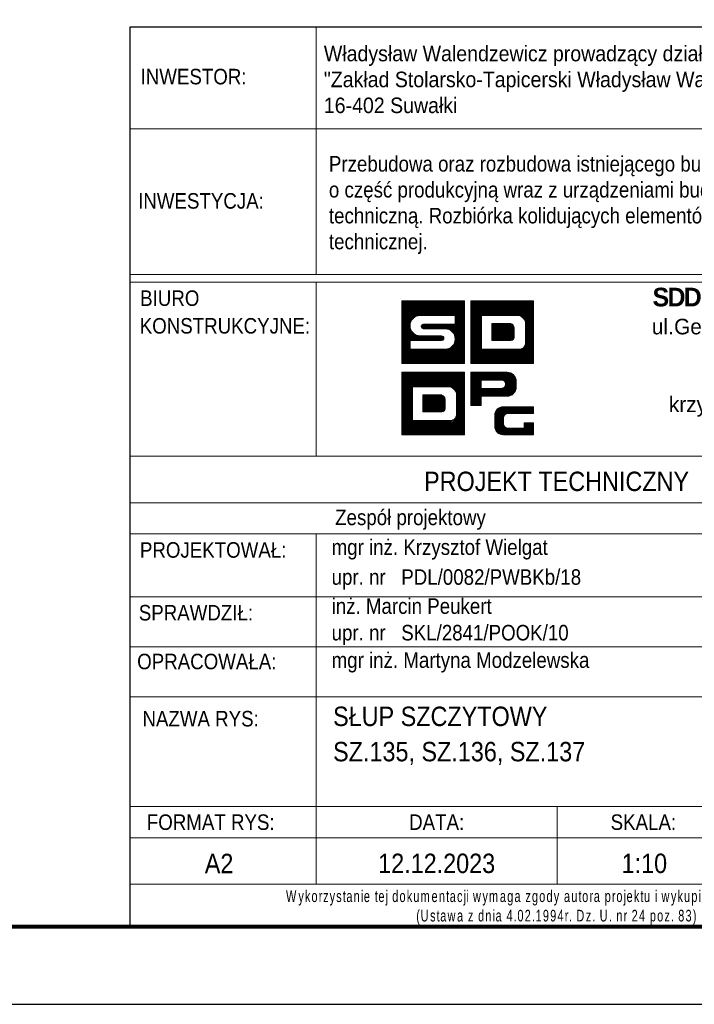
# Model space of a CAD drawing. Header units: millimetres. Extents: x -165 to 441, y 14674 to 15169.
# Tile 15 of 21: x 301 to 388, y 14674 to 14801. Entities that reach past the tile are written whole.
import ezdxf
from ezdxf.enums import TextEntityAlignment as Align

# ---------------------------------------------------------------- set-up
doc = ezdxf.new("R2010")
doc.units = ezdxf.units.MM
doc.header["$LTSCALE"] = 10
for name, color, linetype, lineweight in [('--- widok', 7, 'Continuous', 13), ('_RAMKA', 7, 'Continuous', 35), ('_Tabelka', 7, 'Continuous', 25), ('PS_DIM', 4, 'Continuous', 13)]:
    doc.layers.add(name, color=color, linetype=linetype, lineweight=lineweight)
doc.layers.add('_FORMATKA', color=8, linetype='Continuous', plot=False)
doc.styles.add('gil', font='txt', dxfattribs={"width": 0.9})

# ---------------------------------------------------------------- blocks, each defined once
blk = doc.blocks.new('*U150')
at = {"layer": '_FORMATKA', "lineweight": -3}
blk.add_lwpolyline([(-594, 0), (0, 0), (0, 420), (-594, 420)], close=True, dxfattribs=at)
at = {"layer": '_RAMKA', "lineweight": -3, "const_width": 0.5}
blk.add_lwpolyline([(-564, 10), (-10, 10), (-10, 410), (-564, 410)], close=True, dxfattribs=at)
blk = doc.blocks.new('tabela_rys')
at = {"layer": '_Tabelka', "color": 251, "lineweight": 15}
for p, q in [((45.62, 123.55), (45.62, 91.73)), ((21.62, 110.45), (131.62, 110.45)), ((21.62, 91.73), (131.62, 91.73)), ((21.62, 91.73), (131.62, 91.73)), ((21.62, 91.73), (131.62, 91.73)), ((131.62, 90.73), (21.62, 90.73)), ((45.62, 68.32), (45.62, 90.73)), ((21.62, 68.32), (131.48, 68.32)), ((131.62, 62.32), (21.62, 62.32)), ((21.62, 58.32), (131.62, 58.32)), ((21.62, 58.32), (131.62, 58.32)), ((45.62, 58.32), (45.62, 37.33)), ((21.62, 50.24), (131.62, 50.24)), ((21.62, 43.79), (131.62, 43.79)), ((21.62, 37.33), (131.62, 37.33)), ((21.62, 37.33), (131.62, 37.33)), ((21.62, 37.33), (131.62, 37.33)), ((21.62, 37.33), (131.62, 37.33)), ((21.62, 37.33), (131.62, 37.33)), ((21.62, 37.33), (131.62, 37.33)), ((21.62, 37.33), (131.62, 37.33)), ((21.62, 37.33), (131.62, 37.33)), ((45.62, 37.33), (45.62, 23.22)), ((21.62, 23.22), (131.62, 23.22)), ((131.62, 23.22), (21.62, 23.22)), ((45.62, 23.22), (45.62, 13.22)), ((76.62, 23.22), (76.62, 13.22)), ((21.62, 19.22), (131.62, 19.22)), ((21.62, 13.22), (131.62, 13.22))]:
    blk.add_line(p, q, dxfattribs=at)
at = {"layer": '_Tabelka', "color": 251, "lineweight": 30}
blk.add_lwpolyline([(131.62, 123.55), (21.62, 123.55), (21.62, 7.77), (131.62, 7.77)], close=True, dxfattribs=at)
at = {"layer": 'PS_DIM', "color": 12, "true_color": 0xc90603}
for p, q in [((56.62, 88.27), (56.68, 88.33)), ((56.62, 88.1), (56.84, 88.33)), ((56.62, 87.93), (57.01, 88.33)), ((56.62, 87.76), (57.18, 88.33)), ((56.62, 87.59), (57.35, 88.33)), ((56.62, 87.43), (57.52, 88.33)), ((56.62, 87.26), (57.69, 88.33)), ((56.62, 87.09), (57.86, 88.33)), ((56.62, 86.92), (58.02, 88.33)), ((56.62, 86.75), (58.19, 88.33)), ((56.62, 86.58), (58.36, 88.33)), ((56.62, 86.42), (58.53, 88.33)), ((56.62, 86.25), (58.7, 88.33)), ((56.62, 86.08), (58.87, 88.33)), ((56.62, 85.91), (59.03, 88.33)), ((56.62, 85.74), (59.2, 88.33)), ((56.62, 85.57), (59.37, 88.33)), ((56.62, 85.41), (59.54, 88.33)), ((56.62, 85.24), (59.71, 88.33)), ((56.62, 85.07), (59.88, 88.33)), ((56.62, 84.9), (60.04, 88.33)), ((56.62, 84.73), (60.21, 88.33)), ((56.62, 88.33), (64.68, 88.33)), ((56.62, 80.27), (56.62, 88.33)), ((58.28, 86.23), (60.38, 88.33)), ((58.6, 86.38), (60.55, 88.33)), ((58.82, 86.43), (60.72, 88.33)), ((59, 86.45), (60.89, 88.33)), ((59.17, 86.45), (61.05, 88.33)), ((59.34, 86.45), (61.22, 88.33)), ((59.51, 86.45), (61.39, 88.33)), ((59.68, 86.45), (61.56, 88.33)), ((59.85, 86.45), (61.73, 88.33)), ((60.01, 86.45), (61.9, 88.33)), ((60.18, 86.45), (62.06, 88.33)), ((60.35, 86.45), (62.23, 88.33)), ((60.52, 86.45), (62.4, 88.33)), ((60.69, 86.45), (62.57, 88.33)), ((60.86, 86.45), (62.74, 88.33)), ((61.02, 86.45), (62.91, 88.33)), ((61.19, 86.45), (63.07, 88.33)), ((61.36, 86.45), (63.24, 88.33)), ((61.53, 86.45), (63.41, 88.33)), ((61.7, 86.45), (63.58, 88.33)), ((61.87, 86.45), (63.75, 88.33)), ((62.04, 86.45), (63.92, 88.33)), ((62.2, 86.45), (64.09, 88.33)), ((62.37, 86.45), (64.25, 88.33)), ((62.54, 86.45), (64.42, 88.33)), ((62.71, 86.45), (64.59, 88.33)), ((62.88, 86.45), (64.68, 88.25)), ((63.05, 86.45), (64.68, 88.08)), ((63.21, 86.45), (64.68, 87.91)), ((63.38, 86.45), (64.68, 87.74)), ((63.51, 86.4), (64.68, 87.58)), ((64.68, 88.33), (64.68, 80.27)), ((65.5, 88.33), (73.56, 88.33)), ((65.5, 80.27), (65.5, 88.33)), ((65.5, 88.2), (65.63, 88.33)), ((65.5, 88.03), (65.8, 88.33)), ((65.5, 87.86), (65.97, 88.33)), ((65.5, 87.69), (66.14, 88.33)), ((65.5, 87.52), (66.3, 88.33)), ((65.5, 87.35), (66.47, 88.33)), ((65.5, 87.18), (66.64, 88.33)), ((65.5, 87.02), (66.81, 88.33)), ((65.5, 86.85), (66.98, 88.33)), ((65.5, 86.68), (67.15, 88.33)), ((65.5, 86.51), (67.31, 88.33)), ((65.5, 86.34), (67.48, 88.33)), ((65.5, 86.17), (67.65, 88.33)), ((65.5, 86.01), (67.82, 88.33)), ((65.5, 85.84), (67.99, 88.33)), ((65.5, 85.67), (68.16, 88.33)), ((65.5, 85.5), (68.32, 88.33)), ((65.5, 85.33), (68.49, 88.33)), ((65.5, 85.16), (68.66, 88.33)), ((66.95, 86.45), (68.83, 88.33)), ((67.12, 86.45), (69, 88.33)), ((67.28, 86.45), (69.17, 88.33)), ((67.45, 86.45), (69.33, 88.33)), ((67.62, 86.45), (69.5, 88.33)), ((67.79, 86.45), (69.67, 88.33)), ((67.96, 86.45), (69.84, 88.33)), ((68.13, 86.45), (70.01, 88.33)), ((68.29, 86.45), (70.18, 88.33)), ((68.46, 86.45), (70.34, 88.33)), ((68.63, 86.45), (70.51, 88.33)), ((68.8, 86.45), (70.68, 88.33)), ((68.97, 86.45), (70.85, 88.33)), ((69.14, 86.45), (71.02, 88.33)), ((69.31, 86.45), (71.19, 88.33)), ((69.47, 86.45), (71.35, 88.33)), ((69.64, 86.45), (71.52, 88.33)), ((69.81, 86.45), (71.69, 88.33)), ((69.98, 86.45), (71.86, 88.33)), ((70.15, 86.45), (72.03, 88.33)), ((70.32, 86.45), (72.2, 88.33)), ((70.48, 86.45), (72.37, 88.33)), ((70.65, 86.45), (72.53, 88.33)), ((70.82, 86.45), (72.7, 88.33)), ((70.99, 86.45), (72.87, 88.33)), ((71.16, 86.45), (73.04, 88.33)), ((71.33, 86.45), (73.21, 88.33)), ((71.49, 86.45), (73.38, 88.33)), ((71.66, 86.44), (73.54, 88.33)), ((71.79, 86.41), (73.56, 88.18)), ((71.91, 86.36), (73.56, 88.01)), ((72.02, 86.3), (73.56, 87.84)), ((72.12, 86.23), (73.56, 87.67)), ((72.21, 86.15), (73.56, 87.5)), ((73.56, 88.33), (73.56, 80.27)), ((63.51, 86.45), (59.01, 86.45)), ((62.84, 84.55), (64.68, 86.4)), ((62.94, 84.49), (64.68, 86.23)), ((63.51, 86.23), (64.68, 87.41)), ((63.51, 86.07), (64.68, 87.24)), ((63.51, 85.9), (64.68, 87.07)), ((63.51, 85.73), (64.68, 86.9)), ((63.51, 85.56), (64.68, 86.73)), ((63.51, 85.39), (64.68, 86.56)), ((63.51, 85.32), (63.51, 86.45)), ((65.5, 85), (66.88, 86.38)), ((65.5, 84.83), (66.88, 86.21)), ((66.88, 86.45), (66.88, 82.1)), ((71.64, 86.45), (66.88, 86.45)), ((66.88, 86.45), (66.88, 82.1)), ((68.1, 86.45), (66.88, 86.45)), ((71.64, 86.45), (68.43, 86.45)), ((72.29, 86.06), (73.56, 87.33)), ((72.36, 85.97), (73.56, 87.17)), ((72.43, 85.86), (73.56, 87)), ((72.48, 85.75), (73.56, 86.83)), ((72.52, 85.62), (73.56, 86.66)), ((72.54, 85.48), (73.56, 86.49)), ((72.55, 85.32), (73.56, 86.32)), ((56.62, 84.56), (57.91, 85.86)), ((56.62, 84.4), (57.76, 85.54)), ((56.62, 84.23), (57.71, 85.32)), ((56.62, 84.06), (57.69, 85.14)), ((56.62, 83.89), (57.7, 84.98)), ((59.14, 85.07), (59.39, 85.32)), ((59.16, 84.92), (59.56, 85.32)), ((59.22, 84.81), (59.73, 85.32)), ((59.32, 84.74), (59.9, 85.32)), ((59.44, 85.32), (63.51, 85.32)), ((59.47, 84.72), (60.07, 85.32)), ((59.64, 84.72), (60.24, 85.32)), ((59.81, 84.72), (60.41, 85.32)), ((59.97, 84.72), (60.57, 85.32)), ((60.14, 84.72), (60.74, 85.32)), ((60.31, 84.72), (60.91, 85.32)), ((60.48, 84.72), (61.08, 85.32)), ((60.65, 84.72), (61.25, 85.32)), ((60.82, 84.72), (61.42, 85.32)), ((60.98, 84.72), (61.58, 85.32)), ((61.15, 84.72), (61.75, 85.32)), ((61.32, 84.72), (61.92, 85.32)), ((61.49, 84.72), (62.09, 85.32)), ((61.66, 84.72), (62.26, 85.32)), ((61.83, 84.72), (62.43, 85.32)), ((61.99, 84.72), (62.59, 85.32)), ((62.16, 84.72), (62.76, 85.32)), ((62.32, 84.71), (62.93, 85.32)), ((62.47, 84.69), (63.1, 85.32)), ((62.6, 84.66), (63.27, 85.32)), ((62.72, 84.61), (63.44, 85.32)), ((63.04, 84.42), (64.68, 86.06)), ((63.12, 84.34), (64.68, 85.89)), ((63.2, 84.25), (64.68, 85.72)), ((63.28, 84.15), (64.68, 85.55)), ((63.34, 84.05), (64.68, 85.39)), ((63.4, 83.93), (64.68, 85.22)), ((63.44, 83.81), (64.68, 85.05)), ((65.5, 84.66), (66.88, 86.04)), ((65.5, 84.49), (66.88, 85.87)), ((65.5, 84.32), (66.88, 85.71)), ((65.5, 84.15), (66.88, 85.54)), ((65.5, 83.99), (66.88, 85.37)), ((65.5, 83.82), (66.88, 85.2)), ((65.5, 83.65), (66.88, 85.03)), ((68.24, 85.39), (68.24, 83.22)), ((70.68, 85.39), (68.24, 85.39)), ((68.24, 85.39), (68.24, 83.22)), ((70.68, 85.39), (68.24, 85.39)), ((68.24, 85.38), (68.25, 85.39)), ((68.24, 85.22), (68.42, 85.39)), ((68.24, 85.05), (68.59, 85.39)), ((68.24, 84.88), (68.76, 85.39)), ((68.24, 84.71), (68.93, 85.39)), ((68.24, 84.54), (69.09, 85.39)), ((68.24, 84.37), (69.26, 85.39)), ((68.24, 84.21), (69.43, 85.39)), ((68.24, 84.04), (69.6, 85.39)), ((68.24, 83.87), (69.77, 85.39)), ((68.24, 83.7), (69.94, 85.39)), ((68.24, 83.53), (70.1, 85.39)), ((68.24, 83.36), (70.27, 85.39)), ((68.27, 83.22), (70.44, 85.39)), ((68.43, 83.22), (70.61, 85.39)), ((68.6, 83.22), (70.75, 85.36)), ((68.77, 83.22), (70.85, 85.3)), ((68.94, 83.22), (70.94, 85.22)), ((69.11, 83.22), (71.01, 85.12)), ((69.28, 83.22), (71.06, 85)), ((72.55, 85.15), (73.56, 86.15)), ((72.55, 84.98), (73.56, 85.99)), ((72.55, 84.81), (73.56, 85.82)), ((72.55, 84.64), (73.56, 85.65)), ((72.55, 84.47), (73.56, 85.48)), ((72.55, 82.89), (72.55, 85.32)), ((72.55, 82.89), (72.55, 85.32)), ((72.55, 84.3), (73.56, 85.31)), ((72.55, 84.14), (73.56, 85.14)), ((72.55, 83.97), (73.56, 84.98)), ((56.62, 83.72), (57.73, 84.83)), ((56.62, 83.55), (57.77, 84.7)), ((56.62, 83.39), (57.81, 84.58)), ((56.62, 83.22), (57.87, 84.47)), ((56.62, 83.05), (57.94, 84.37)), ((56.62, 82.88), (58.01, 84.28)), ((56.62, 82.71), (58.09, 84.19)), ((56.62, 82.54), (58.18, 84.11)), ((56.62, 82.38), (58.28, 84.04)), ((56.62, 82.21), (58.39, 83.98)), ((57.8, 83.22), (58.5, 83.92)), ((57.97, 83.22), (58.62, 83.88)), ((58.14, 83.22), (58.76, 83.84)), ((58.31, 83.22), (58.91, 83.82)), ((58.47, 83.22), (59.07, 83.82)), ((58.64, 83.22), (59.24, 83.82)), ((58.81, 83.22), (59.41, 83.82)), ((58.98, 83.22), (59.58, 83.82)), ((59.01, 83.82), (61.76, 83.82)), ((59.15, 83.22), (59.75, 83.82)), ((59.32, 83.22), (59.92, 83.82)), ((62.19, 84.72), (59.44, 84.72)), ((59.48, 83.22), (60.08, 83.82)), ((59.65, 83.22), (60.25, 83.82)), ((59.82, 83.22), (60.42, 83.82)), ((59.99, 83.22), (60.59, 83.82)), ((60.16, 83.22), (60.76, 83.82)), ((60.33, 83.22), (60.93, 83.82)), ((60.49, 83.22), (61.09, 83.82)), ((60.66, 83.22), (61.26, 83.82)), ((60.83, 83.22), (61.43, 83.82)), ((61, 83.22), (61.6, 83.82)), ((61.07, 80.27), (64.68, 83.87)), ((61.17, 83.22), (61.77, 83.82)), ((61.24, 80.27), (64.68, 83.7)), ((61.34, 83.22), (61.9, 83.79)), ((61.5, 83.22), (61.99, 83.71)), ((63.15, 82.51), (64.68, 84.04)), ((63.42, 82.95), (64.68, 84.21)), ((63.48, 83.68), (64.68, 84.88)), ((63.49, 83.18), (64.68, 84.38)), ((63.5, 83.53), (64.68, 84.71)), ((63.51, 83.37), (64.68, 84.54)), ((65.5, 83.48), (66.88, 84.86)), ((65.5, 83.31), (66.88, 84.7)), ((65.5, 83.14), (66.88, 84.53)), ((65.5, 82.98), (66.88, 84.36)), ((65.5, 82.81), (66.88, 84.19)), ((65.5, 82.64), (66.88, 84.02)), ((65.5, 82.47), (66.88, 83.85)), ((65.5, 82.3), (66.88, 83.69)), ((69.44, 83.22), (71.08, 84.85)), ((69.61, 83.22), (71.08, 84.68)), ((69.78, 83.22), (71.08, 84.52)), ((69.95, 83.22), (71.08, 84.35)), ((70.12, 83.22), (71.08, 84.18)), ((70.29, 83.22), (71.08, 84.01)), ((70.45, 83.22), (71.08, 83.84)), ((70.62, 83.22), (71.08, 83.67)), ((71.08, 83.62), (71.08, 84.83)), ((71.08, 83.62), (71.08, 84.83)), ((72.54, 82.78), (73.56, 83.8)), ((72.55, 83.8), (73.56, 84.81)), ((72.55, 83.63), (73.56, 84.64)), ((72.55, 83.46), (73.56, 84.47)), ((72.55, 83.29), (73.56, 84.3)), ((72.55, 83.13), (73.56, 84.13)), ((72.55, 82.96), (73.56, 83.97)), ((56.62, 82.04), (57.69, 83.12)), ((56.62, 81.87), (57.69, 82.95)), ((56.62, 81.7), (57.69, 82.78)), ((56.62, 81.53), (57.69, 82.61)), ((56.62, 81.36), (57.69, 82.44)), ((61.76, 83.22), (57.69, 83.22)), ((57.69, 83.22), (57.69, 82.1)), ((60.91, 80.27), (63.09, 82.45)), ((61.41, 80.27), (64.68, 83.53)), ((61.58, 80.27), (64.68, 83.37)), ((61.67, 83.22), (62.05, 83.6)), ((61.75, 80.27), (64.68, 83.2)), ((61.86, 83.24), (62.05, 83.43)), ((61.92, 80.27), (64.68, 83.03)), ((62.08, 80.27), (64.68, 82.86)), ((62.25, 80.27), (64.68, 82.69)), ((62.42, 80.27), (64.68, 82.52)), ((65.5, 82.13), (66.88, 83.52)), ((65.5, 81.96), (66.88, 83.35)), ((65.5, 81.8), (66.88, 83.18)), ((65.5, 81.63), (66.88, 83.01)), ((65.5, 81.46), (66.88, 82.84)), ((65.5, 81.29), (66.88, 82.68)), ((65.5, 81.12), (66.88, 82.51)), ((68.24, 83.22), (70.68, 83.22)), ((68.24, 83.22), (70.68, 83.22)), ((70.36, 80.27), (73.56, 83.46)), ((70.53, 80.27), (73.56, 83.29)), ((70.7, 80.27), (73.56, 83.12)), ((70.81, 83.24), (71.06, 83.48)), ((70.87, 80.27), (73.56, 82.96)), ((71.04, 80.27), (73.56, 82.79)), ((71.21, 80.27), (73.56, 82.62)), ((71.37, 80.27), (73.56, 82.45)), ((72.47, 82.54), (73.56, 83.63)), ((56.62, 81.2), (57.69, 82.27)), ((56.62, 81.03), (57.69, 82.1)), ((56.62, 80.86), (57.85, 82.1)), ((56.62, 80.69), (58.02, 82.1)), ((56.62, 80.52), (58.19, 82.1)), ((56.62, 80.35), (58.36, 82.1)), ((56.7, 80.27), (58.53, 82.1)), ((56.86, 80.27), (58.7, 82.1)), ((57.03, 80.27), (58.86, 82.1)), ((57.2, 80.27), (59.03, 82.1)), ((57.37, 80.27), (59.2, 82.1)), ((57.54, 80.27), (59.37, 82.1)), ((57.69, 82.1), (62.19, 82.1)), ((57.71, 80.27), (59.54, 82.1)), ((57.87, 80.27), (59.71, 82.1)), ((58.04, 80.27), (59.87, 82.1)), ((58.21, 80.27), (60.04, 82.1)), ((58.38, 80.27), (60.21, 82.1)), ((58.55, 80.27), (60.38, 82.1)), ((58.72, 80.27), (60.55, 82.1)), ((58.89, 80.27), (60.72, 82.1)), ((59.05, 80.27), (60.88, 82.1)), ((59.22, 80.27), (61.05, 82.1)), ((59.39, 80.27), (61.22, 82.1)), ((59.56, 80.27), (61.39, 82.1)), ((59.73, 80.27), (61.56, 82.1)), ((59.9, 80.27), (61.73, 82.1)), ((60.06, 80.27), (61.89, 82.1)), ((60.23, 80.27), (62.06, 82.1)), ((60.4, 80.27), (62.23, 82.1)), ((60.57, 80.27), (62.42, 82.12)), ((60.74, 80.27), (62.65, 82.18)), ((62.59, 80.27), (64.68, 82.36)), ((62.76, 80.27), (64.68, 82.19)), ((62.93, 80.27), (64.68, 82.02)), ((63.09, 80.27), (64.68, 81.85)), ((63.26, 80.27), (64.68, 81.68)), ((63.43, 80.27), (64.68, 81.51)), ((63.6, 80.27), (64.68, 81.35)), ((63.77, 80.27), (64.68, 81.18)), ((65.5, 80.95), (66.88, 82.34)), ((65.5, 80.79), (66.88, 82.17)), ((65.5, 80.62), (66.98, 82.1)), ((65.5, 80.45), (67.14, 82.1)), ((65.5, 80.28), (67.31, 82.1)), ((65.65, 80.27), (67.48, 82.1)), ((65.82, 80.27), (67.65, 82.1)), ((65.99, 80.27), (67.82, 82.1)), ((66.15, 80.27), (67.99, 82.1)), ((66.32, 80.27), (68.15, 82.1)), ((66.49, 80.27), (68.32, 82.1)), ((66.66, 80.27), (68.49, 82.1)), ((66.83, 80.27), (68.66, 82.1)), ((66.88, 82.1), (71.64, 82.1)), ((66.88, 82.1), (71.64, 82.1)), ((67, 80.27), (68.83, 82.1)), ((67.17, 80.27), (69, 82.1)), ((67.33, 80.27), (69.16, 82.1)), ((67.5, 80.27), (69.33, 82.1)), ((67.67, 80.27), (69.5, 82.1)), ((67.84, 80.27), (69.67, 82.1)), ((68.01, 80.27), (69.84, 82.1)), ((68.18, 80.27), (70.01, 82.1)), ((68.34, 80.27), (70.17, 82.1)), ((68.51, 80.27), (70.34, 82.1)), ((68.68, 80.27), (70.51, 82.1)), ((68.85, 80.27), (70.68, 82.1)), ((69.02, 80.27), (70.85, 82.1)), ((69.19, 80.27), (71.02, 82.1)), ((69.35, 80.27), (71.19, 82.1)), ((69.52, 80.27), (71.35, 82.1)), ((69.69, 80.27), (71.52, 82.1)), ((69.86, 80.27), (71.69, 82.09)), ((70.03, 80.27), (71.86, 82.1)), ((70.2, 80.27), (72.11, 82.17)), ((71.54, 80.27), (73.56, 82.28)), ((71.71, 80.27), (73.56, 82.11)), ((71.88, 80.27), (73.56, 81.95)), ((72.05, 80.27), (73.56, 81.78)), ((72.22, 80.27), (73.56, 81.61)), ((72.38, 80.27), (73.56, 81.44)), ((72.55, 80.27), (73.56, 81.27)), ((64.68, 80.27), (56.62, 80.27)), ((63.94, 80.27), (64.68, 81.01)), ((64.1, 80.27), (64.68, 80.84)), ((64.27, 80.27), (64.68, 80.67)), ((64.44, 80.27), (64.68, 80.5)), ((64.61, 80.27), (64.68, 80.33)), ((73.56, 80.27), (65.5, 80.27)), ((72.72, 80.27), (73.56, 81.1)), ((72.89, 80.27), (73.56, 80.93)), ((73.06, 80.27), (73.56, 80.77)), ((73.23, 80.27), (73.56, 80.6)), ((73.4, 80.27), (73.56, 80.43)), ((56.62, 79.14), (64.68, 79.14)), ((56.62, 71.08), (56.62, 79.14)), ((56.62, 79.14), (64.68, 79.14)), ((56.62, 71.08), (56.62, 79.14)), ((56.62, 79.01), (56.75, 79.14)), ((56.62, 78.84), (56.92, 79.14)), ((56.62, 78.67), (57.09, 79.14)), ((56.62, 78.5), (57.25, 79.14)), ((56.62, 78.33), (57.42, 79.14)), ((56.62, 78.17), (57.59, 79.14)), ((56.62, 78), (57.76, 79.14)), ((56.62, 77.83), (57.93, 79.14)), ((56.62, 77.66), (58.1, 79.14)), ((56.62, 77.49), (58.27, 79.14)), ((56.62, 77.32), (58.43, 79.14)), ((56.62, 77.16), (58.6, 79.14)), ((56.62, 76.99), (58.77, 79.14)), ((56.62, 76.82), (58.94, 79.14)), ((56.62, 76.65), (59.11, 79.14)), ((56.62, 76.48), (59.28, 79.14)), ((56.62, 76.31), (59.44, 79.14)), ((56.62, 76.15), (59.61, 79.14)), ((56.62, 75.98), (59.78, 79.14)), ((58.07, 77.26), (59.95, 79.14)), ((58.24, 77.26), (60.12, 79.14)), ((58.4, 77.26), (60.29, 79.14)), ((58.57, 77.26), (60.45, 79.14)), ((58.74, 77.26), (60.62, 79.14)), ((58.91, 77.26), (60.79, 79.14)), ((59.08, 77.26), (60.96, 79.14)), ((59.25, 77.26), (61.13, 79.14)), ((59.41, 77.26), (61.3, 79.14)), ((59.58, 77.26), (61.46, 79.14)), ((59.75, 77.26), (61.63, 79.14)), ((59.92, 77.26), (61.8, 79.14)), ((60.09, 77.26), (61.97, 79.14)), ((60.26, 77.26), (62.14, 79.14)), ((60.42, 77.26), (62.31, 79.14)), ((60.59, 77.26), (62.47, 79.14)), ((60.76, 77.26), (62.64, 79.14)), ((60.93, 77.26), (62.81, 79.14)), ((61.1, 77.26), (62.98, 79.14)), ((61.27, 77.26), (63.15, 79.14)), ((61.44, 77.26), (63.32, 79.14)), ((61.6, 77.26), (63.48, 79.14)), ((61.77, 77.26), (63.65, 79.14)), ((61.94, 77.26), (63.82, 79.14)), ((62.11, 77.26), (63.99, 79.14)), ((62.28, 77.26), (64.16, 79.14)), ((62.45, 77.26), (64.33, 79.14)), ((62.61, 77.26), (64.5, 79.14)), ((62.78, 77.26), (64.66, 79.14)), ((62.91, 77.22), (64.68, 78.99)), ((63.03, 77.17), (64.68, 78.82)), ((63.14, 77.11), (64.68, 78.65)), ((64.68, 79.14), (64.68, 71.08)), ((64.68, 79.14), (64.68, 71.08)), ((63.24, 77.04), (64.68, 78.48)), ((63.33, 76.96), (64.68, 78.31)), ((63.41, 76.88), (64.68, 78.15)), ((63.48, 76.78), (64.68, 77.98)), ((63.55, 76.67), (64.68, 77.81)), ((63.6, 76.56), (64.68, 77.64)), ((63.64, 76.43), (64.68, 77.47)), ((56.62, 75.81), (58, 77.19)), ((56.62, 75.64), (58, 77.02)), ((56.62, 75.47), (58, 76.86)), ((56.62, 75.3), (58, 76.69)), ((56.62, 75.13), (58, 76.52)), ((56.62, 74.97), (58, 76.35)), ((56.62, 74.8), (58, 76.18)), ((58, 77.26), (58, 72.91)), ((62.76, 77.26), (58, 77.26)), ((58, 77.26), (58, 72.91)), ((62.76, 77.26), (58, 77.26)), ((58, 77.26), (58, 72.91)), ((62.76, 77.26), (58, 77.26)), ((59.36, 76.21), (59.36, 74.03)), ((61.8, 76.21), (59.36, 76.21)), ((59.36, 76.2), (59.37, 76.21)), ((59.36, 76.03), (59.54, 76.21)), ((59.36, 75.86), (59.71, 76.21)), ((59.36, 75.69), (59.88, 76.21)), ((59.36, 75.52), (60.05, 76.21)), ((59.36, 75.36), (60.21, 76.21)), ((59.36, 75.19), (60.38, 76.21)), ((59.36, 75.02), (60.55, 76.21)), ((59.36, 74.85), (60.72, 76.21)), ((59.36, 74.68), (60.89, 76.21)), ((59.36, 74.51), (61.06, 76.21)), ((59.36, 74.35), (61.22, 76.21)), ((59.36, 74.18), (61.39, 76.21)), ((59.36, 76.21), (59.36, 74.03)), ((61.8, 76.21), (59.36, 76.21)), ((59.36, 76.21), (59.36, 74.03)), ((61.8, 76.21), (59.36, 76.21)), ((59.39, 74.03), (61.56, 76.21)), ((59.55, 74.03), (61.73, 76.21)), ((59.72, 74.03), (61.87, 76.18)), ((59.89, 74.03), (61.97, 76.11)), ((63.66, 76.29), (64.68, 77.3)), ((63.67, 76.13), (64.68, 77.14)), ((63.67, 75.96), (64.68, 76.97)), ((63.67, 75.79), (64.68, 76.8)), ((63.67, 75.62), (64.68, 76.63)), ((63.67, 75.45), (64.68, 76.46)), ((63.67, 75.29), (64.68, 76.29)), ((63.67, 73.7), (63.67, 76.13)), ((63.67, 73.7), (63.67, 76.13)), ((63.67, 73.7), (63.67, 76.13)), ((63.67, 75.12), (64.68, 76.13)), ((56.62, 74.63), (58, 76.01)), ((56.62, 74.46), (58, 75.85)), ((56.62, 74.29), (58, 75.68)), ((56.62, 74.12), (58, 75.51)), ((56.62, 73.96), (58, 75.34)), ((56.62, 73.79), (58, 75.17)), ((56.62, 73.62), (58, 75)), ((56.62, 73.45), (58, 74.84)), ((60.06, 74.03), (62.06, 76.03)), ((60.23, 74.03), (62.13, 75.93)), ((60.4, 74.03), (62.18, 75.81)), ((60.56, 74.03), (62.2, 75.66)), ((60.73, 74.03), (62.2, 75.5)), ((60.9, 74.03), (62.2, 75.33)), ((61.07, 74.03), (62.2, 75.16)), ((61.24, 74.03), (62.2, 74.99)), ((61.41, 74.03), (62.2, 74.82)), ((62.2, 74.43), (62.2, 75.64)), ((62.2, 74.43), (62.2, 75.64)), ((62.2, 74.43), (62.2, 75.64)), ((63.67, 74.95), (64.68, 75.96)), ((63.67, 74.78), (64.68, 75.79)), ((63.67, 74.61), (64.68, 75.62)), ((63.67, 74.44), (64.68, 75.45)), ((63.67, 74.28), (64.68, 75.28)), ((63.67, 74.11), (64.68, 75.12)), ((63.67, 73.94), (64.68, 74.95)), ((63.67, 73.77), (64.68, 74.78)), ((56.62, 73.28), (58, 74.67)), ((56.62, 73.11), (58, 74.5)), ((56.62, 72.95), (58, 74.33)), ((56.62, 72.78), (58, 74.16)), ((56.62, 72.61), (58, 73.99)), ((56.62, 72.44), (58, 73.82)), ((56.62, 72.27), (58, 73.66)), ((59.36, 74.03), (61.8, 74.03)), ((59.36, 74.03), (61.8, 74.03)), ((59.36, 74.03), (61.8, 74.03)), ((61.48, 71.08), (64.68, 74.27)), ((61.57, 74.03), (62.2, 74.65)), ((61.65, 71.08), (64.68, 74.1)), ((61.74, 74.03), (62.2, 74.49)), ((61.82, 71.08), (64.68, 73.94)), ((61.93, 74.05), (62.18, 74.29)), ((61.99, 71.08), (64.68, 73.77)), ((62.16, 71.08), (64.68, 73.6)), ((63.59, 73.35), (64.68, 74.44)), ((63.66, 73.59), (64.68, 74.61)), ((56.62, 72.1), (58, 73.49)), ((56.62, 71.94), (58, 73.32)), ((56.62, 71.77), (58, 73.15)), ((56.62, 71.6), (58, 72.98)), ((56.62, 71.43), (58.1, 72.91)), ((56.62, 71.26), (58.26, 72.91)), ((56.62, 71.09), (58.43, 72.91)), ((56.77, 71.08), (58.6, 72.91)), ((56.94, 71.08), (58.77, 72.91)), ((57.11, 71.08), (58.94, 72.91)), ((57.27, 71.08), (59.11, 72.91)), ((57.44, 71.08), (59.27, 72.91)), ((57.61, 71.08), (59.44, 72.91)), ((57.78, 71.08), (59.61, 72.91)), ((57.95, 71.08), (59.78, 72.91)), ((58, 72.91), (62.76, 72.91)), ((58, 72.91), (62.76, 72.91)), ((58, 72.91), (62.76, 72.91)), ((58.12, 71.08), (59.95, 72.91)), ((58.28, 71.08), (60.12, 72.91)), ((58.45, 71.08), (60.28, 72.91)), ((58.62, 71.08), (60.45, 72.91)), ((58.79, 71.08), (60.62, 72.91)), ((58.96, 71.08), (60.79, 72.91)), ((59.13, 71.08), (60.96, 72.91)), ((59.3, 71.08), (61.13, 72.91)), ((59.46, 71.08), (61.29, 72.91)), ((59.63, 71.08), (61.46, 72.91)), ((59.8, 71.08), (61.63, 72.91)), ((59.97, 71.08), (61.8, 72.91)), ((60.14, 71.08), (61.97, 72.91)), ((60.31, 71.08), (62.14, 72.91)), ((60.47, 71.08), (62.3, 72.91)), ((60.64, 71.08), (62.47, 72.91)), ((60.81, 71.08), (62.64, 72.91)), ((60.98, 71.08), (62.81, 72.9)), ((61.15, 71.08), (62.98, 72.91)), ((61.32, 71.08), (63.22, 72.99)), ((62.33, 71.08), (64.68, 73.43)), ((62.49, 71.08), (64.68, 73.26)), ((62.66, 71.08), (64.68, 73.09)), ((62.83, 71.08), (64.68, 72.93)), ((63, 71.08), (64.68, 72.76)), ((63.17, 71.08), (64.68, 72.59)), ((63.34, 71.08), (64.68, 72.42)), ((63.5, 71.08), (64.68, 72.25)), ((64.68, 71.08), (56.62, 71.08)), ((64.68, 71.08), (56.62, 71.08)), ((63.67, 71.08), (64.68, 72.08)), ((63.84, 71.08), (64.68, 71.92)), ((64.01, 71.08), (64.68, 71.75)), ((64.18, 71.08), (64.68, 71.58)), ((64.35, 71.08), (64.68, 71.41)), ((64.51, 71.08), (64.68, 71.24))]:
    blk.add_line(p, q, dxfattribs=at)
at = {"layer": 'PS_DIM', "color": 18, "true_color": 0x000000}
for p, q in [((65.5, 79.11), (65.53, 79.14)), ((65.5, 78.95), (65.69, 79.14)), ((65.5, 78.79), (65.85, 79.14)), ((65.5, 78.63), (66.01, 79.14)), ((65.5, 78.47), (66.17, 79.14)), ((65.5, 78.31), (66.33, 79.14)), ((65.5, 78.15), (66.49, 79.14)), ((65.5, 77.99), (66.65, 79.14)), ((65.5, 77.83), (66.81, 79.14)), ((65.5, 77.67), (66.97, 79.14)), ((65.5, 77.51), (67.13, 79.14)), ((65.5, 77.35), (67.29, 79.14)), ((65.5, 77.19), (67.45, 79.14)), ((65.5, 77.03), (67.61, 79.14)), ((65.5, 76.87), (67.77, 79.14)), ((65.5, 79.14), (65.5, 74.87)), ((70.17, 79.14), (65.5, 79.14)), ((66.92, 78.12), (67.93, 79.14)), ((67.08, 78.12), (68.09, 79.14)), ((67.23, 78.12), (68.25, 79.14)), ((67.39, 78.12), (68.41, 79.14)), ((67.55, 78.12), (68.57, 79.14)), ((67.71, 78.12), (68.73, 79.14)), ((67.87, 78.12), (68.89, 79.14)), ((68.03, 78.12), (69.05, 79.14)), ((68.19, 78.12), (69.21, 79.14)), ((68.35, 78.12), (69.37, 79.14)), ((68.51, 78.12), (69.53, 79.14)), ((68.67, 78.12), (69.69, 79.14)), ((68.83, 78.12), (69.85, 79.14)), ((68.99, 78.12), (70.01, 79.14)), ((69.15, 78.12), (70.17, 79.14)), ((69.31, 78.12), (70.32, 79.13)), ((69.47, 78.12), (70.45, 79.11)), ((69.62, 78.11), (70.58, 79.07)), ((69.74, 78.07), (70.69, 79.02)), ((69.83, 78), (70.79, 78.96)), ((69.9, 77.91), (70.89, 78.9)), ((69.96, 77.81), (70.97, 78.83)), ((69.98, 77.67), (71.05, 78.74)), ((69.98, 77.52), (71.13, 78.66)), ((65.5, 76.71), (66.86, 78.07)), ((65.5, 76.55), (66.86, 77.91)), ((65.5, 76.39), (66.86, 77.75)), ((65.5, 76.23), (66.86, 77.59)), ((65.5, 76.07), (66.86, 77.43)), ((66.86, 78.12), (66.86, 77.06)), ((69.51, 78.12), (66.86, 78.12)), ((68.84, 76.05), (71.24, 78.46)), ((69, 76.05), (71.29, 78.34)), ((69.16, 76.05), (71.33, 78.22)), ((69.32, 76.05), (71.35, 78.08)), ((69.48, 76.05), (71.36, 77.93)), ((69.64, 76.05), (71.36, 77.77)), ((69.8, 76.05), (71.36, 77.61)), ((69.91, 77.28), (71.19, 78.56)), ((69.96, 76.05), (71.36, 77.45)), ((69.99, 77.54), (69.99, 77.65)), ((71.36, 77.23), (71.36, 77.95)), ((65.5, 75.91), (66.86, 77.27)), ((65.5, 75.75), (66.86, 77.11)), ((65.5, 75.59), (66.97, 77.06)), ((65.5, 75.43), (67.13, 77.06)), ((65.5, 75.27), (67.29, 77.06)), ((65.5, 75.11), (67.45, 77.06)), ((65.5, 74.95), (67.61, 77.06)), ((65.58, 74.87), (67.77, 77.06)), ((66.86, 77.06), (69.51, 77.06)), ((66.86, 74.87), (66.86, 76.05)), ((66.86, 76.05), (70.17, 76.05)), ((66.92, 76.05), (67.93, 77.06)), ((67.08, 76.05), (68.09, 77.06)), ((67.24, 76.05), (68.25, 77.06)), ((67.4, 76.05), (68.41, 77.06)), ((67.56, 76.05), (68.57, 77.06)), ((67.72, 76.05), (68.73, 77.06)), ((67.88, 76.05), (68.89, 77.06)), ((68.04, 76.05), (69.05, 77.06)), ((68.2, 76.05), (69.21, 77.06)), ((68.36, 76.05), (69.37, 77.06)), ((68.52, 76.05), (69.53, 77.06)), ((68.68, 76.05), (69.77, 77.14)), ((70.12, 76.05), (71.36, 77.29)), ((70.28, 76.05), (71.35, 77.12)), ((70.48, 76.09), (71.32, 76.93)), ((70.75, 76.2), (71.21, 76.66)), ((65.5, 74.87), (66.86, 74.87)), ((65.74, 74.87), (66.86, 75.99)), ((65.9, 74.87), (66.86, 75.83)), ((66.06, 74.87), (66.86, 75.67)), ((66.22, 74.87), (66.86, 75.51)), ((66.38, 74.87), (66.86, 75.35)), ((66.54, 74.87), (66.86, 75.19)), ((66.7, 74.87), (66.86, 75.03)), ((68.6, 73.62), (69.68, 74.7)), ((68.6, 73.45), (69.85, 74.7)), ((68.6, 73.28), (70.02, 74.7)), ((68.6, 73.11), (70.19, 74.7)), ((68.6, 72.94), (70.36, 74.7)), ((68.6, 72.77), (70.53, 74.7)), ((68.6, 72.61), (70.69, 74.7)), ((68.6, 72.44), (70.86, 74.7)), ((68.6, 73.6), (68.6, 72.18)), ((68.61, 73.8), (69.5, 74.69)), ((68.69, 74.04), (69.26, 74.61)), ((73.56, 74.7), (69.7, 74.7)), ((70.14, 73.82), (71.03, 74.7)), ((70.28, 73.83), (73.56, 73.83)), ((70.33, 73.83), (71.2, 74.7)), ((70.5, 73.83), (71.37, 74.7)), ((70.67, 73.83), (71.54, 74.7)), ((70.83, 73.83), (71.7, 74.7)), ((71, 73.83), (71.87, 74.7)), ((71.17, 73.83), (72.04, 74.7)), ((71.34, 73.83), (72.21, 74.7)), ((71.51, 73.83), (72.38, 74.7)), ((71.68, 73.83), (72.55, 74.7)), ((71.85, 73.83), (72.71, 74.7)), ((72.01, 73.83), (72.88, 74.7)), ((72.18, 73.83), (73.05, 74.7)), ((72.35, 73.83), (73.22, 74.7)), ((72.52, 73.83), (73.39, 74.7)), ((72.69, 73.83), (73.56, 74.7)), ((72.86, 73.83), (73.56, 74.54)), ((73.02, 73.83), (73.56, 74.37)), ((73.19, 73.83), (73.56, 74.2)), ((73.36, 73.83), (73.56, 74.03)), ((73.53, 73.83), (73.56, 73.87)), ((73.56, 73.83), (73.56, 74.7)), ((68.6, 72.27), (69.74, 73.42)), ((68.6, 72.1), (69.73, 73.23)), ((68.62, 71.95), (69.73, 73.06)), ((68.65, 71.82), (69.73, 72.9)), ((68.7, 71.7), (69.73, 72.73)), ((68.76, 71.59), (69.73, 72.56)), ((68.83, 71.5), (69.74, 72.4)), ((68.91, 71.41), (69.77, 72.27)), ((69.73, 72.49), (69.73, 73.28)), ((71.61, 71.08), (73.16, 72.62)), ((71.78, 71.08), (73.32, 72.62)), ((71.95, 71.08), (73.49, 72.62)), ((72.12, 71.08), (73.56, 72.52)), ((72.29, 71.08), (73.56, 72.35)), ((72.4, 72.54), (72.48, 72.62)), ((72.4, 72.37), (72.65, 72.62)), ((72.4, 72.2), (72.82, 72.62)), ((72.4, 72.03), (72.99, 72.62)), ((73.56, 72.62), (72.4, 72.62)), ((72.4, 72.62), (72.4, 71.94)), ((73.56, 71.08), (73.56, 72.62)), ((69, 71.33), (69.84, 72.16)), ((69.1, 71.25), (69.92, 72.07)), ((69.2, 71.19), (70.02, 72)), ((69.32, 71.14), (70.14, 71.96)), ((69.45, 71.1), (70.29, 71.94)), ((69.6, 71.08), (70.45, 71.94)), ((69.7, 71.08), (73.56, 71.08)), ((69.76, 71.08), (70.62, 71.94)), ((69.93, 71.08), (70.79, 71.94)), ((70.1, 71.08), (70.96, 71.94)), ((70.27, 71.08), (71.13, 71.94)), ((72.4, 71.94), (70.28, 71.94)), ((70.44, 71.08), (71.3, 71.94)), ((70.6, 71.08), (71.46, 71.94)), ((70.77, 71.08), (71.63, 71.94)), ((70.94, 71.08), (71.8, 71.94)), ((71.11, 71.08), (71.97, 71.94)), ((71.28, 71.08), (72.14, 71.94)), ((71.45, 71.08), (72.31, 71.94)), ((72.46, 71.08), (73.56, 72.18)), ((72.62, 71.08), (73.56, 72.01)), ((72.79, 71.08), (73.56, 71.84)), ((72.96, 71.08), (73.56, 71.68)), ((73.13, 71.08), (73.56, 71.51)), ((73.3, 71.08), (73.56, 71.34)), ((73.47, 71.08), (73.56, 71.17))]:
    blk.add_line(p, q, dxfattribs=at)
at = {"layer": 'PS_DIM', "color": 12, "true_color": 0xc90603}
for centre, radius, start, end in [((59.01, 85.13), 1.31, 90, 270), ((71.43, 85.34), 1.12, 358.8688, 78.9457), ((71.43, 85.34), 1.12, 358.8688, 78.9457), ((59.44, 85.02), 0.3, 90, 270), ((70.48, 84.83), 0.597, 360, 70.5288), ((70.48, 84.83), 0.597, 360, 70.5288), ((61.76, 83.52), 0.3, 270, 90), ((62.19, 83.41), 1.31, 270, 90), ((70.68, 83.62), 0.398, 270, 360), ((70.68, 83.62), 0.398, 270, 0), ((71.75, 82.9), 0.806, 262.7652, 359.6781), ((71.75, 82.9), 0.806, 262.7652, 359.6781), ((61.6, 75.64), 0.597, 360, 70.5288), ((61.6, 75.64), 0.597, 360, 70.5288), ((61.6, 75.64), 0.597, 360, 70.5288), ((62.55, 76.16), 1.12, 358.8688, 78.9457), ((62.55, 76.16), 1.12, 358.8688, 78.9457), ((62.55, 76.16), 1.12, 358.8688, 78.9457), ((61.8, 74.43), 0.398, 270, 360), ((61.8, 74.43), 0.398, 270, 360), ((61.8, 74.43), 0.398, 270, 0), ((62.87, 73.71), 0.806, 262.7652, 359.6781), ((62.87, 73.71), 0.806, 262.7652, 359.6781), ((62.87, 73.71), 0.806, 262.7652, 359.6781)]:
    blk.add_arc(centre, radius, start, end, dxfattribs=at)
at = {"layer": 'PS_DIM', "color": 18, "true_color": 0x000000}
for centre, radius, start, end in [((70.17, 77.95), 1.19, 0, 90), ((69.51, 77.65), 0.475, 0, 89.972), ((69.51, 77.54), 0.475, 270, 0), ((70.17, 77.23), 1.19, 270, 0), ((69.7, 73.6), 1.1, 90, 180), ((70.28, 73.28), 0.55, 90, 180), ((70.28, 72.49), 0.55, 180, 270), ((69.7, 72.18), 1.1, 180, 270)]:
    blk.add_arc(centre, radius, start, end, dxfattribs=at)
at = {"layer": '--- widok', "ltscale": 0.5, "insert": (47.25, 106.96, 0.43), "char_height": 2, "width": 80.3878, "attachment_point": 1, "style": 'gil'}
blk.add_mtext('{\\C0;Przebudowa oraz rozbudowa istniejącego budynku Zakładu Produkcji Mebli o część produkcyjną wraz z urządzeniami budowlanymi i infrastrukturą techniczną. Rozbiórka kolidujących elementów budynku i infrastruktury technicznej.}', dxfattribs=at)
at = {"layer": '_Tabelka', "color": 12, "style": 'gil', "width": 0.9}
for s, height, p in [('INWESTOR:', 2, (29.83, 117.19)), ('INWESTYCJA:', 2, (30.79, 101.19)), ('BIURO', 2, (26.77, 88.67)), ('KONSTRUKCYJNE:', 2, (33.87, 85.11)), ('PROJEKT TECHNICZNY', 2.5, (76.55, 65.09)), ('PROJEKTOWAŁ: ', 2, (32.69, 56.26)), ('SPRAWDZIŁ: ', 2, (30.47, 48.18)), ('OPRACOWAŁA: ', 2, (31.87, 41.9)), ('NAZWA RYS:', 2, (30.74, 34.54))]:
    blk.add_text(s, height=height, dxfattribs=at).set_placement(p, align=Align.MIDDLE)
at = {"layer": '_Tabelka', "color": 251, "style": 'gil', "width": 0.9}
for s, p in [('Zespół projektowy', (57.75, 60.22)), ('FORMAT RYS:', (32.04, 21.22)), ('DATA:', (61.12, 21.22)), ('SKALA:', (87.72, 21.22))]:
    blk.add_text(s, height=2, dxfattribs=at).set_placement(p, align=Align.MIDDLE)
at = {"layer": '_Tabelka', "color": 7, "style": 'gil', "width": 0.9}
for s, p in [('mgr inż. Krzysztof Wielgat', (47.6, 56.62)), ('upr. nr   PDL/0082/PWBKb/18 ', (47.6, 52.77)), ('inż. Marcin Peukert', (47.6, 49.03)), ('upr. nr   SKL/2841/POOK/10 ', (47.6, 45.61)), ('mgr inż. Martyna Modzelewska', (47.6, 42.08))]:
    blk.add_text(s, height=2, dxfattribs=at).set_placement(p, align=Align.MIDDLE_LEFT)
at = {"layer": '_Tabelka', "color": 7, "style": 'gil'}
for s, width, gutter_width, heights, insert, char_height, attachment_point in [('{\\fArial|b0|i0|c0|p34;\\C256;W\\fArial|b0|i0|c238|p34;ł\\fArial|b0|i0|c0|p34;ad\\fArial|b0|i0|c238|p34;ysł\\fArial|b0|i0|c0|p34;aw Wa\\fArial|b0|i0|c238|p34;le\\fArial|b0|i0|c0|p34;nd\\fArial|b0|i0|c238|p34;ze\\fArial|b0|i0|c0|p34;w\\fArial|b0|i0|c238|p34;i\\fArial|b0|i0|c0|p34;c\\fArial|b0|i0|c238|p34;z\\fArial|b0|i0|c0|p34;\\~\\fArial|b0|i0|c238|p34;pr\\fArial|b0|i0|c0|p34;owad\\fArial|b0|i0|c238|p34;zą\\fArial|b0|i0|c0|p34;c\\fArial|b0|i0|c238|p34;y\\fArial|b0|i0|c0|p34; d\\fArial|b0|i0|c238|p34;zi\\fArial|b0|i0|c0|p34;a\\fArial|b0|i0|c238|p34;ł\\fArial|b0|i0|c0|p34;a\\fArial|b0|i0|c238|p34;l\\fArial|b0|i0|c0|p34;no\\fArial|b0|i0|c238|p34;ść\\fArial|b0|i0|c0|p34; \\fArial|b0|i0|c238|p34;g\\fArial|b0|i0|c0|p34;o\\fArial|b0|i0|c238|p34;sp\\fArial|b0|i0|c0|p34;oda\\fArial|b0|i0|c238|p34;r\\fArial|b0|i0|c0|p34;c\\fArial|b0|i0|c238|p34;zą\\fArial|b0|i0|c0|p34; \\fArial|b0|i0|c238|p34;p\\fArial|b0|i0|c0|p34;od na\\fArial|b0|i0|c238|p34;z\\fArial|b0|i0|c0|p34;w\\fArial|b0|i0|c238|p34;ą\\fArial|b0|i0|c0|p34; \\fArial|b0|i0|c238|p34;"Z\\fArial|b0|i0|c0|p34;a\\fArial|b0|i0|c238|p34;kł\\fArial|b0|i0|c0|p34;ad \\fArial|b0|i0|c238|p34;St\\fArial|b0|i0|c0|p34;o\\fArial|b0|i0|c238|p34;l\\fArial|b0|i0|c0|p34;a\\fArial|b0|i0|c238|p34;rsk\\fArial|b0|i0|c0|p34;o-\\fArial|b0|i0|c238|p34;T\\fArial|b0|i0|c0|p34;a\\fArial|b0|i0|c238|p34;pi\\fArial|b0|i0|c0|p34;c\\fArial|b0|i0|c238|p34;erski\\fArial|b0|i0|c0|p34; W\\fArial|b0|i0|c238|p34;ł\\fArial|b0|i0|c0|p34;ad\\fArial|b0|i0|c238|p34;ysł\\fArial|b0|i0|c0|p34;aw Wa\\fArial|b0|i0|c238|p34;le\\fArial|b0|i0|c0|p34;nd\\fArial|b0|i0|c238|p34;ze\\fArial|b0|i0|c0|p34;w\\fArial|b0|i0|c238|p34;i\\fArial|b0|i0|c0|p34;c\\fArial|b0|i0|c238|p34;z"\\fArial|b0|i0|c0|p34; \\fArial|b0|i0|c238|p34;M\\fArial|b0|i0|c0|p34;a\\fArial|b0|i0|c238|p34;ł\\fArial|b0|i0|c0|p34;a \\fArial|b0|i0|c238|p34;Hut\\fArial|b0|i0|c0|p34;a \\fArial|b0|i0|c238|p34;1\\fArial|b0|i0|c0|p34;B\\fArial|b0|i0|c238|p34;, \\P16-402 Suwałki}', 87.5522, 12.5, [51.49], (46.6, 116.81), 2, 4), ('{\\fGill Sans MT|b1|i0|c238|p34;\\H0.96x;\\W1;\\T0.9;\\C12;         SDD \\C7;PROJECT GROUP\\fGill Sans MT|b0|i0|c238|p34;\\P\\pi7.1307;\\H0.83333x;\\T1;ul.^IGen. Andersa 44 lok.226-227\\P\\pi16.782;15-113 Białystok\\P\\pi15.736;kom. 602 213 419\\P\\pi9.3298;krzysztof.wielgat@gmail.com\\P       wielgat@\\C12;sdd-pg\\C7;.pl}', 50.3067, 15, [27.85], (81.68, 90.01), 2.5, 1)]:
    blk.add_mtext_dynamic_manual_height_columns(s, width=width, gutter_width=gutter_width, heights=heights, dxfattribs=dict(at, insert=insert, char_height=char_height, attachment_point=attachment_point))
at = {"layer": '_Tabelka', "color": 7, "lineweight": 13, "insert": (22.63, 10.21), "char_height": 1.5, "attachment_point": 4, "style": 'gil'}
blk.add_mtext_dynamic_manual_height_columns('\\pi19.10122;{\\W0.7;\\T1.2;Wykorzystanie tej dokumentacji wymaga zgody autora projektu i wykupienia praw autorskich.\\P\\pi35.86535;(Ustawa z dnia 4.02.1994r. Dz. U. nr 24 poz. 83)}', width=107.5936, gutter_width=12.5, heights=[0], dxfattribs=at)
at = {"layer": '_Tabelka', "color": 7, "style": 'gil', "width": 0.9}
for p in [(47.79, 34.83), (47.79, 30.29), (47.79, 26.06)]:
    blk.add_attdef('NAZWA_RYS:', text='', height=2.5, dxfattribs=at).set_placement(p, align=Align.MIDDLE_LEFT)
blk.add_attdef('FORMAT', text='', height=2.5, dxfattribs=at).set_placement((33.12, 15.91), align=Align.MIDDLE)
at = {"layer": '_Tabelka', "color": 7, "style": 'gil', "width": 0.9, "flags": 8}
for tag, p in [('DATA', (61.11, 15.91)), ('SKALA', (87.85, 15.91)), ('NR_RYSUNKU', (117.18, 15.91))]:
    blk.add_attdef(tag, text='', height=2.5, dxfattribs=at).set_placement(p, align=Align.MIDDLE)

msp = doc.modelspace()

# ---------------------------------------------------------------- block references
at = {"layer": 'PS_DIM'}
msp.add_blockref('*U150', (435.28, 14673.77), dxfattribs=at)
at = {"layer": 'PS_DIM', "color": 7}
ref = msp.add_blockref('tabela_rys', (293.66, 14676), dxfattribs=at)
ref.add_attrib('FORMAT', 'A2', dxfattribs={"layer": '_Tabelka', "color": 7, "height": 2.5, "style": 'gil', "width": 0.9}).set_placement((326.78, 14691.92), align=Align.MIDDLE)
ref.add_attrib('DATA', '12.12.2023', dxfattribs={"layer": '_Tabelka', "color": 7, "height": 2.5, "style": 'gil', "width": 0.9, "flags": 8}).set_placement((354.78, 14691.92), align=Align.MIDDLE)
ref.add_attrib('SKALA', '1:10', dxfattribs={"layer": '_Tabelka', "color": 7, "height": 2.5, "style": 'gil', "width": 0.9, "flags": 8}).set_placement((381.51, 14691.92), align=Align.MIDDLE)
ref.add_attrib('NAZWA_RYS:', 'SŁUP SZCZYTOWY', dxfattribs={"layer": '_Tabelka', "color": 7, "height": 2.5, "style": 'gil', "width": 0.9}).set_placement((341.45, 14710.84), align=Align.MIDDLE_LEFT)
ref.add_attrib('NAZWA_RYS:', 'SZ.135, SZ.136, SZ.137', dxfattribs={"layer": '_Tabelka', "color": 7, "height": 2.5, "style": 'gil', "width": 0.9}).set_placement((341.45, 14706.3), align=Align.MIDDLE_LEFT)

doc.saveas('drawing.dxf')
